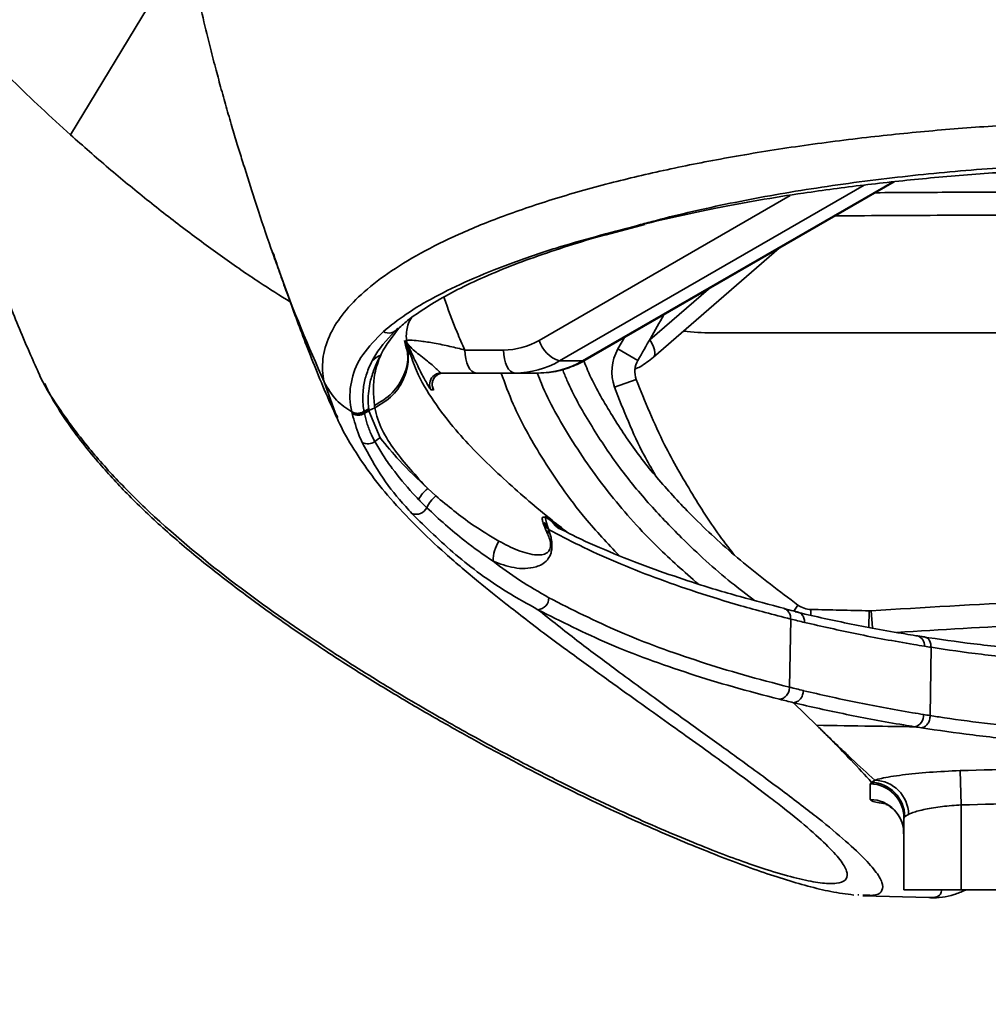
# Model space of a CAD drawing. Header units: millimetres. Extents: x -8713 to 3261, y -18743 to -8704.
# Tile 7 of 154: x -4215 to -4130, y -15648 to -15562. Entities that reach past the tile are written whole.
import ezdxf

# ---------------------------------------------------------------- set-up
doc = ezdxf.new("R2010")
doc.units = ezdxf.units.MM
doc.header["$LTSCALE"] = 10
doc.header["$PDSIZE"] = -1
doc.layers.get('Defpoints').update_dxf_attribs({"true_color": 0x5e5e5e})
doc.layers.add('细实线层', color=7, linetype='Continuous')
doc.dimstyles.new('ISO-25', dxfattribs={"dimscale": 20, "dimtxt": 4, "dimasz": 3.05, "dimexe": 3, "dimexo": 0.625, "dimtad": 1, "dimdec": 0, "dimtxsty": 'Standard', "dimcen": 2.5, "dimclrd": 1, "dimclre": 1, "dimclrt": 4, "dimadec": 1, "dimazin": 2, "dimtfac": 1, "dimtdec": 0, "dimtmove": 0, "dimatfit": 0, "dimfxl": 1, "dimarcsym": 0})

# ---------------------------------------------------------------- blocks, each defined once
blk = doc.blocks.new('*D172')
at = {"color": 1, "lineweight": -2, "transparency": 16777216}
for p, q in [((-4272.577, -15394.481), (-3699.935, -15688.457)), ((-3645.668, -15716.316), (-3217.841, -15935.949))]:
    blk.add_line(p, q, dxfattribs=at)
at = {"color": 1, "lineweight": 20, "transparency": 16777216}
blk.add_solid([(-3641.025, -15707.272), (-3650.312, -15725.361), (-3699.935, -15688.457)], dxfattribs=at)
at = {"layer": 'Defpoints', "color": 0, "lineweight": 20, "transparency": 16777216}
for p in [(-4272.577, -15394.481), (-3699.935, -15688.457)]:
    blk.add_point(p, dxfattribs=at)
at = {"color": 4, "transparency": 16777216, "insert": (-3304.142, -15832.631), "char_height": 80, "attachment_point": 5, "rotation": 332.82546}
blk.add_mtext('R644', dxfattribs=at)

msp = doc.modelspace()

# ---------------------------------------------------------------- linework, layer by layer
at = {"color": 4}
msp.add_circle((-4272.577, -15394.481), 643.694, dxfattribs=at)
at = {"layer": '细实线层', "linetype": 'Continuous', "lineweight": 35}
for p, q in [((-4197.047, -15550.564), (-4210.152, -15572.237)), ((-4141.033, -15576.604), (-4167.57, -15591.925)), ((-4165.57, -15591.925), (-4138.579, -15576.342)), ((-4165.345, -15591.868), (-4138.423, -15576.325)), ((-4169.345, -15590.136), (-4147.469, -15577.506)), ((-4163.501, -15580.929), (-4160.573, -15580.16)), ((-4160.857, -15580.148), (-4160.367, -15580.039)), ((-4160.588, -15580.164), (-4160.15, -15580.048)), ((-4159.393, -15591.593), (-4148.443, -15582.11)), ((-4159.702, -15590.081), (-4154.608, -15585.67)), ((-4162.482, -15590.887), (-4161.911, -15589.886)), ((-4102.577, -15589.481), (-4154.293, -15589.481)), ((-4181.057, -15590.139), (-4180.912, -15590.805)), ((-4180.926, -15590.272), (-4180.972, -15590.12)), ((-4175.813, -15590.981), (-4172.443, -15590.981)), ((-4160.744, -15591.877), (-4162.482, -15590.887)), ((-4167.57, -15591.925), (-4165.57, -15591.925)), ((-4171.443, -15592.981), (-4174.813, -15592.981)), ((-4169.443, -15592.981), (-4171.443, -15592.981)), ((-4188.068, -15593.756), (-4188.069, -15593.756)), ((-4162.777, -15594.203), (-4160.892, -15593.536)), ((-4186.88, -15596.848), (-4187.101, -15596.448)), ((-4185.635, -15596.498), (-4185.666, -15596.365)), ((-4185.627, -15596.531), (-4185.635, -15596.498)), ((-4184.188, -15596.105), (-4184.596, -15596.323)), ((-4184.571, -15596.458), (-4184.596, -15596.323)), ((-4184.172, -15596.24), (-4184.571, -15596.458)), ((-4184.564, -15596.492), (-4184.571, -15596.458)), ((-4183.658, -15596.007), (-4184.172, -15596.24)), ((-4184.166, -15596.281), (-4183.179, -15598.625)), ((-4179.048, -15603.048), (-4178.348, -15603.685)), ((-4167.279, -15606.678), (-4167.409, -15606.612)), ((-4147.177, -15613.712), (-4146.802, -15613.194)), ((-4147.049, -15613.778), (-4146.836, -15613.812)), ((-4145.693, -15614.06), (-4145.68, -15613.573)), ((-4140.646, -15615.114), (-4140.616, -15613.691)), ((-4140.324, -15615.172), (-4140.43, -15613.686)), ((-4147.433, -15614.41), (-4147.533, -15620.345)), ((-4135.791, -15615.953), (-4136.381, -15615.862)), ((-4135.212, -15616.87), (-4135.286, -15622.818)), ((-4145.181, -15623.661), (-4147.185, -15621.693)), ((-4132.577, -15630.598), (-4132.685, -15627.611)), ((-4140.397, -15628.632), (-4140.121, -15628.446)), ((-4140.514, -15628.76), (-4140.397, -15628.632)), ((-4132.577, -15630.598), (-4132.577, -15637.981)), ((-4137.504, -15631.617), (-4137.577, -15631.746)), ((-4137.577, -15637.981), (-4137.577, -15631.746)), ((-4137.169, -15631.423), (-4137.504, -15631.617)), ((-4141.497, -15638.443), (-4141.598, -15638.44)), ((-4141.148, -15638.504), (-4135.389, -15638.675)), ((-4140.817, -15638.46), (-4141.147, -15638.451)), ((-4132.577, -15637.981), (-4137.577, -15637.981)), ((-4135.412, -15638.654), (-4135.388, -15638.654)), ((-4132.577, -15637.981), (-4092.577, -15637.981)), ((-4132.287, -15638.064), (-4132.123, -15637.981))]:
    msp.add_line(p, q, dxfattribs=at)
at = {"layer": '细实线层', "linetype": 'Continuous', "lineweight": 35, "flags": 128}
for points in [[(-4159.392, -15591.592), (-4159.359, -15591.559), (-4159.282, -15591.411), (-4159.26, -15591.212), (-4159.293, -15590.97), (-4159.38, -15590.693), (-4159.518, -15590.393), (-4159.702, -15590.081)], [(-4175.813, -15590.981), (-4175.793, -15591.371), (-4175.737, -15591.746), (-4175.644, -15592.092), (-4175.52, -15592.395), (-4175.368, -15592.644), (-4175.195, -15592.828), (-4175.008, -15592.942), (-4174.813, -15592.981)], [(-4172.443, -15590.981), (-4172.424, -15591.371), (-4172.367, -15591.746), (-4172.275, -15592.092), (-4172.15, -15592.395), (-4171.999, -15592.644), (-4171.826, -15592.828), (-4171.638, -15592.942), (-4171.443, -15592.981)], [(-4165.57, -15591.925), (-4165.39, -15591.891), (-4165.345, -15591.868)], [(-4187.101, -15596.448), (-4187.119, -15596.416), (-4188.069, -15593.756), (-4188.069, -15593.756), (-4188.069, -15593.756)], [(-4136.535, -15615.862), (-4136.389, -15615.866), (-4136.382, -15615.867)]]:
    msp.add_lwpolyline(points, dxfattribs=at)
at = {"layer": '细实线层', "linetype": 'Continuous', "lineweight": 35}
for centre, radius, start, end in [((-4160.711, -15579.723), 0.449, 251.06056, 285.46307), ((-4182.432, -15588.578), 0.917, 239.00128, 327.2846), ((-4154.293, -15569.481), 20, 262.87027, 270), ((-4172.465, -15584.795), 6.186, 270.20351, 300.29186), ((-4166.738, -15589.324), 2.731, 197.29462, 252.24689), ((-4181.998, -15593.85), 2.694, 115.14925, 134.59323), ((-4159.007, -15592.868), 4, 150.31373, 199.50399), ((-4171.471, -15585.248), 7.733, 270.20351, 300.29186), ((-4169.471, -15585.248), 7.733, 270.20351, 300.29186), ((-4159.007, -15592.868), 2, 150.31373, 199.50399), ((-4177.881, -15593.981), 1.001, 136.19093, 207.98559), ((-4177.663, -15593.981), 1, 90.04067, 208.33507), ((-4177.882, -15593.98), 0.999, 90.00538, 136.18746), ((-4185.128, -15595.628), 1.032, 241.07535, 303.12301), ((-4182.924, -15599.101), 3.081, 113.77584, 122.15493), ((-4184.275, -15598.119), 1.028, 242.39514, 307.24708), ((-4181.688, -15601.403), 3.153, 118.22845, 128.56425), ((-4177.042, -15605.537), 3.197, 128.88099, 151.16186), ((-4176.25, -15606.103), 3.201, 130.94685, 154.26326), ((-4180.053, -15604.256), 1.027, 249.07623, 333.60886), ((-4167.126, -15607.11), 1.475, 160.329, 176.28813), ((-4170.181, -15609.342), 3.174, 147.07692, 180.67331), ((-4169.545, -15612.548), 1.05, 275.31729, 359.4285), ((-4145.63, -15611.574), 2, 234.12004, 268.55911), ((-4112.563, -14296.985), 1317.004, 268.559107, 268.779511), ((-4140.573, -15611.691), 2, 268.77951, 274.09086), ((-4136.653, -15616.686), 0.863, 353.97799, 71.6734), ((-4136.888, -15622.801), 1.024, 284.40965, 4.24265), ((-4140.205, -15631.482), 3.037, 1.10755, 88.4093), ((-4140.57, -15631.753), 2.993, 0.12683, 88.92823), ((-4140.533, -15631.658), 3.029, 0.76527, 87.44331), ((-4140.572, -15633.114), 2.994, 0.10311, 88.78281)]:
    msp.add_arc(centre, radius, start, end, dxfattribs=at)
for points, knots in [([(-4199.484, -15558.168), (-4199.226, -15559.35), (-4198.768, -15561.447), (-4198.102, -15564.181), (-4197.558, -15566.298), (-4197.079, -15568.08), (-4196.602, -15569.789), (-4196.117, -15571.456), (-4195.649, -15573.013), (-4195.181, -15574.514), (-4194.549, -15576.533), (-4193.689, -15579.26), (-4192.963, -15581.343), (-4192.545, -15582.544)], [0, 0, 0, 0, 0.138155, 0.245171, 0.32146, 0.387835, 0.455942, 0.524086, 0.58616, 0.641754, 0.703385, 0.828994, 1, 1, 1, 1]), ([(-4210.152, -15572.237), (-4211.012, -15571.454), (-4212.767, -15569.857), (-4215.27, -15567.446), (-4216.82, -15565.862), (-4217.612, -15565.053)], [0, 0, 0, 0, 0.319757, 0.652443, 1, 1, 1, 1]), ([(-4188.068, -15593.756), (-4188.068, -15593.756), (-4188.214, -15593.095), (-4188.282, -15591.763), (-4187.733, -15589.817), (-4186.589, -15587.931), (-4184.901, -15586.104), (-4182.624, -15584.3), (-4179.774, -15582.546), (-4176.396, -15580.873), (-4172.481, -15579.276), (-4167.993, -15577.761), (-4163.101, -15576.389), (-4157.932, -15575.18), (-4152.51, -15574.12), (-4146.684, -15573.185), (-4140.702, -15572.417), (-4134.705, -15571.819), (-4128.701, -15571.371), (-4122.51, -15571.062), (-4117.028, -15570.922), (-4111.657, -15570.888), (-4106.413, -15570.951), (-4100.43, -15571.157), (-4094.476, -15571.503), (-4088.673, -15571.981), (-4083.114, -15572.58), (-4077.776, -15573.294), (-4072.628, -15574.13), (-4067.71, -15575.082), (-4063.098, -15576.136), (-4058.777, -15577.291), (-4054.778, -15578.544), (-4051.089, -15579.898), (-4047.775, -15581.337), (-4044.836, -15582.863), (-4042.329, -15584.455), (-4040.2, -15586.16), (-4038.538, -15587.96), (-4037.401, -15589.864), (-4036.874, -15591.801), (-4036.944, -15593.106), (-4037.087, -15593.756), (-4037.087, -15593.756)], [0, 0, 0, 0, 0, 0.029592, 0.059412, 0.08694, 0.114468, 0.142765, 0.17106, 0.198662, 0.226263, 0.254762, 0.283258, 0.309119, 0.334979, 0.361703, 0.388427, 0.41244, 0.436453, 0.461214, 0.485974, 0.500751, 0.524009, 0.547266, 0.571207, 0.595148, 0.618175, 0.641201, 0.664854, 0.688507, 0.712122, 0.735738, 0.759954, 0.784171, 0.809129, 0.834088, 0.859655, 0.885223, 0.913505, 0.941788, 0.970894, 1, 1, 1, 1, 1]), ([(-4191.021, -15586.79), (-4191.912, -15586.232), (-4193.801, -15585.048), (-4196.905, -15582.901), (-4200.198, -15580.484), (-4203.536, -15577.878), (-4206.907, -15575.103), (-4209.057, -15573.204), (-4210.152, -15572.237)], [0, 0, 0, 0, 0.149238, 0.31627, 0.481256, 0.649001, 0.821313, 1, 1, 1, 1]), ([(-4064.298, -15580.148), (-4066.397, -15579.601), (-4070.304, -15578.583), (-4076.771, -15577.345), (-4083.292, -15576.347), (-4090.203, -15575.55), (-4097.424, -15574.973), (-4104.859, -15574.618), (-4111.066, -15574.515), (-4117.346, -15574.556), (-4123.696, -15574.748), (-4131.297, -15575.227), (-4138.844, -15575.959), (-4146.194, -15576.968), (-4153.209, -15578.247), (-4157.984, -15579.358), (-4160.411, -15580.025), (-4160.857, -15580.148)], [0, 0, 0, 0, 0.080479, 0.149719, 0.219161, 0.288387, 0.35829, 0.428417, 0.498315, 0.53118, 0.603413, 0.675897, 0.748137, 0.826132, 0.90443, 0.98245, 1, 1, 1, 1]), ([(-4160.367, -15580.039), (-4158.272, -15579.549), (-4153.887, -15578.523), (-4147.292, -15577.418), (-4141.093, -15576.586), (-4135.591, -15575.999), (-4129.877, -15575.535), (-4124.014, -15575.203), (-4118.1, -15575.008), (-4112.118, -15574.949), (-4106.08, -15575.03), (-4100.084, -15575.252), (-4094.231, -15575.61), (-4088.504, -15576.1), (-4082.895, -15576.728), (-4076.862, -15577.578), (-4070.745, -15578.639), (-4066.806, -15579.565), (-4064.925, -15580.007)], [0, 0, 0, 0, 0.078835, 0.16499, 0.220843, 0.276695, 0.334129, 0.391562, 0.448117, 0.504672, 0.562914, 0.621157, 0.677895, 0.734634, 0.793039, 0.851444, 0.929103, 1, 1, 1, 1]), ([(-4140.065, -15577.273), (-4137.845, -15577.26), (-4128.645, -15577.207), (-4110.346, -15577.196), (-4094.268, -15577.215), (-4085.17, -15577.226)], [0, 0, 0, 0, 0.1213469, 0.5028002, 1, 1, 1, 1]), ([(-4081.701, -15579.229), (-4091.955, -15579.216), (-4109.187, -15579.194), (-4129.808, -15579.21), (-4140.174, -15579.272), (-4143.562, -15579.292)], [0, 0, 0, 0, 0.497267, 0.835698, 1, 1, 1, 1]), ([(-4218.118, -15579.929), (-4217.942, -15580.425), (-4217.602, -15581.386), (-4216.971, -15583.102), (-4216.268, -15584.961), (-4215.479, -15586.978), (-4214.599, -15589.139), (-4213.716, -15591.228), (-4213.105, -15592.583), (-4212.839, -15593.175)], [0, 0, 0, 0, 0.160123, 0.310914, 0.455327, 0.596841, 0.73917, 0.885902, 1, 1, 1, 1]), ([(-4182.904, -15589.364), (-4182.277, -15588.858), (-4181.004, -15587.832), (-4178.48, -15586.342), (-4175.469, -15584.873), (-4171.937, -15583.451), (-4167.236, -15581.831), (-4163.264, -15580.783), (-4160.857, -15580.148)], [0, 0, 0, 0, 0.146843, 0.298134, 0.449424, 0.605108, 0.760789, 1, 1, 1, 1]), ([(-4181.735, -15589.224), (-4181.436, -15588.954), (-4180.71, -15588.299), (-4179.208, -15587.263), (-4177.287, -15586.129), (-4175.072, -15585.02), (-4172.586, -15583.942), (-4169.846, -15582.9), (-4166.83, -15581.903), (-4164.707, -15581.246), (-4163.526, -15580.936), (-4163.501, -15580.929)], [0, 0, 0, 0, 0.0909255, 0.2211851, 0.3511916, 0.481056, 0.6107193, 0.7400105, 0.8681061, 0.9972176, 1, 1, 1, 1]), ([(-4192.584, -15582.434), (-4192.404, -15582.939), (-4192.051, -15583.929), (-4191.424, -15585.686), (-4190.725, -15587.612), (-4189.938, -15589.728), (-4189.047, -15592.02), (-4188.047, -15594.465), (-4187.327, -15596.066), (-4186.96, -15596.884)], [0, 0, 0, 0, 0.1528234, 0.3000899, 0.4417401, 0.5790439, 0.7150031, 0.8545295, 1, 1, 1, 1]), ([(-4188.069, -15593.756), (-4189.423, -15590.651), (-4191.035, -15586.959), (-4192.298, -15583.137), (-4192.5, -15582.528)], [0, 0, 0, 0, 0.8407874, 1, 1, 1, 1]), ([(-4177.645, -15586.373), (-4177.276, -15587.4), (-4176.715, -15588.963), (-4176.043, -15590.466), (-4175.813, -15590.981)], [0, 0, 0, 0, 0.657222, 1, 1, 1, 1]), ([(-4158.483, -15587.907), (-4158.873, -15588.592), (-4159.626, -15589.916), (-4160.38, -15591.239), (-4160.744, -15591.877)], [0, 0, 0, 0, 0.517433, 1, 1, 1, 1]), ([(-4180.804, -15590.782), (-4180.835, -15590.584), (-4180.923, -15590.019), (-4180.907, -15589.375), (-4180.799, -15588.854), (-4180.697, -15588.543), (-4180.532, -15588.279), (-4180.472, -15588.182)], [0, 0, 0, 0, 0.1485626, 0.4239106, 0.7017592, 0.8912385, 1, 1, 1, 1]), ([(-4185.666, -15596.365), (-4185.703, -15596.171), (-4185.891, -15595.2), (-4185.767, -15593.516), (-4184.867, -15591.351), (-4183.561, -15590.029), (-4182.904, -15589.364)], [0, 0, 0, 0, 0.079575, 0.398294, 0.697407, 1, 1, 1, 1]), ([(-4183.89, -15591.932), (-4183.788, -15591.744), (-4183.264, -15590.778), (-4182.376, -15589.834), (-4181.661, -15589.074)], [0, 0, 0, 0, 0.194544, 1, 1, 1, 1]), ([(-4181.557, -15589.069), (-4182.122, -15589.806), (-4182.725, -15590.59), (-4183.119, -15591.364), (-4183.143, -15591.412)], [0, 0, 0, 0, 0.938924, 1, 1, 1, 1]), ([(-4183.659, -15596.007), (-4183.107, -15595.677), (-4182.002, -15595.017), (-4180.994, -15593.382), (-4180.603, -15591.708), (-4180.894, -15590.705), (-4181.014, -15590.292)], [0, 0, 0, 0, 0.270139, 0.540278, 0.810417, 1, 1, 1, 1]), ([(-4180.915, -15590.207), (-4180.899, -15590.182), (-4180.864, -15590.128), (-4180.435, -15590.118), (-4179.925, -15590.166), (-4179.279, -15590.247), (-4178.425, -15590.381), (-4177.073, -15590.652), (-4176.238, -15590.87), (-4175.813, -15590.981)], [0, 0, 0, 0, 0.113374, 0.251431, 0.399087, 0.403829, 0.582656, 0.787474, 1, 1, 1, 1]), ([(-4178.765, -15594.45), (-4178.794, -15594.418), (-4178.853, -15594.354), (-4179.177, -15593.804), (-4179.693, -15592.832), (-4180.332, -15591.504), (-4180.735, -15590.61), (-4180.914, -15590.209), (-4180.915, -15590.207)], [0, 0, 0, 0, 0.139634, 0.279411, 0.502318, 0.750907, 0.998429, 1, 1, 1, 1]), ([(-4180.915, -15590.207), (-4180.914, -15590.209), (-4180.897, -15590.245), (-4180.859, -15590.318), (-4180.771, -15590.46), (-4180.584, -15590.704), (-4180.076, -15591.176), (-4179.172, -15591.835), (-4178.378, -15592.53), (-4178.073, -15592.821), (-4177.934, -15592.948), (-4177.907, -15592.965), (-4177.882, -15592.981)], [0, 0, 0, 0, 0.001815, 0.040921, 0.079949, 0.157344, 0.306422, 0.584807, 0.787193, 0.896847, 0.908342, 1, 1, 1, 1]), ([(-4180.607, -15591.344), (-4180.637, -15591.263), (-4180.705, -15591.084), (-4180.775, -15590.844), (-4180.814, -15590.713)], [0, 0, 0, 0, 0.452741, 1, 1, 1, 1]), ([(-4183.143, -15591.412), (-4183.15, -15591.424), (-4183.396, -15591.875), (-4183.771, -15592.706), (-4184.086, -15593.813), (-4184.225, -15594.79), (-4184.24, -15595.526), (-4184.2, -15595.967), (-4184.188, -15596.105)], [0, 0, 0, 0, 0.007953, 0.283947, 0.525511, 0.713588, 0.910494, 1, 1, 1, 1]), ([(-4183.694, -15595.811), (-4183.767, -15594.88), (-4183.884, -15593.402), (-4183.343, -15591.95), (-4183.143, -15591.412)], [0, 0, 0, 0, 0.629589, 1, 1, 1, 1]), ([(-4180.912, -15590.805), (-4180.865, -15590.983), (-4180.665, -15591.752), (-4181.055, -15593.184), (-4182.037, -15594.818), (-4183.142, -15595.48), (-4183.694, -15595.811)], [0, 0, 0, 0, 0.091083, 0.394055, 0.697028, 1, 1, 1, 1]), ([(-4180.667, -15591.016), (-4180.466, -15591.609), (-4179.919, -15593.224), (-4178.57, -15595.456), (-4176.267, -15598.465), (-4172.942, -15601.785), (-4169.562, -15604.741), (-4167.587, -15606.302), (-4166.876, -15606.864)], [0, 0, 0, 0, 0.086479, 0.235196, 0.383863, 0.623162, 0.864241, 1, 1, 1, 1]), ([(-4160.993, -15592.634), (-4160.845, -15592.57), (-4160.264, -15592.317), (-4159.765, -15591.902), (-4159.393, -15591.593)], [0, 0, 0, 0, 0.254739, 1, 1, 1, 1]), ([(-4184.596, -15596.323), (-4184.626, -15596.131), (-4184.716, -15595.552), (-4184.714, -15594.59), (-4184.514, -15593.441), (-4184.2, -15592.556), (-4183.951, -15592.055), (-4183.89, -15591.932)], [0, 0, 0, 0, 0.1305967, 0.3918552, 0.6531152, 0.9143783, 1, 1, 1, 1]), ([(-4169.443, -15592.981), (-4169.123, -15592.969), (-4168.274, -15592.939), (-4166.94, -15592.63), (-4165.911, -15592.19), (-4165.404, -15591.902), (-4165.345, -15591.868)], [0, 0, 0, 0, 0.225069, 0.596868, 0.952575, 1, 1, 1, 1]), ([(-4165.43, -15591.965), (-4165.329, -15592.221), (-4164.736, -15593.725), (-4163.258, -15596.302), (-4161.049, -15599.719), (-4158.443, -15602.913), (-4155.294, -15606.219), (-4151.446, -15609.706), (-4148.408, -15611.988), (-4146.802, -15613.194)], [0, 0, 0, 0, 0.028861, 0.169631, 0.310356, 0.455836, 0.601369, 0.789326, 1, 1, 1, 1]), ([(-4213.084, -15592.564), (-4213.031, -15592.708), (-4212.631, -15593.808), (-4211.184, -15596.059), (-4208.91, -15599.168), (-4206.202, -15602.237), (-4201.828, -15606.564), (-4195.744, -15611.546), (-4188.908, -15616.303), (-4183.151, -15619.965), (-4178.286, -15622.842), (-4173.773, -15625.356), (-4169.606, -15627.549), (-4165.782, -15629.46), (-4162.282, -15631.116), (-4159.093, -15632.548), (-4156.205, -15633.77), (-4153.609, -15634.799), (-4151.011, -15635.752), (-4148.533, -15636.56), (-4146.314, -15637.148), (-4144.594, -15637.45), (-4143.341, -15637.475), (-4142.602, -15637.203), (-4142.428, -15636.612), (-4142.856, -15635.698), (-4143.896, -15634.458), (-4145.646, -15632.834), (-4147.44, -15631.328), (-4148.953, -15630.184), (-4149.368, -15629.87)], [0, 0, 0, 0, 0.002669, 0.020321, 0.038021, 0.055737, 0.073415, 0.118184, 0.162956, 0.196583, 0.230212, 0.26394, 0.29767, 0.331272, 0.364876, 0.398535, 0.432195, 0.46579, 0.499396, 0.545529, 0.591661, 0.637881, 0.684101, 0.733611, 0.783146, 0.832656, 0.882195, 0.931707, 0.981256, 1, 1, 1, 1]), ([(-4178.631, -15594.19), (-4178.629, -15594.196), (-4178.625, -15594.207), (-4178.641, -15594.151), (-4178.658, -15594.04), (-4178.659, -15593.841), (-4178.592, -15593.573), (-4178.411, -15593.287), (-4178.123, -15593.07), (-4177.833, -15592.972), (-4177.661, -15592.988), (-4177.614, -15592.993)], [0, 0, 0, 0, 0.076229, 0.155706, 0.224661, 0.317023, 0.451692, 0.602938, 0.765985, 0.934787, 1, 1, 1, 1]), ([(-4174.813, -15592.981), (-4175.444, -15592.981), (-4176.424, -15592.981), (-4177.499, -15592.981), (-4177.882, -15592.981)], [0, 0, 0, 0, 0.643828, 1, 1, 1, 1]), ([(-4162.361, -15608.888), (-4163.374, -15607.819), (-4165.907, -15605.147), (-4168.968, -15600.689), (-4171.393, -15596.419), (-4172.32, -15593.895), (-4172.656, -15592.981)], [0, 0, 0, 0, 0.23124, 0.577942, 0.847026, 1, 1, 1, 1]), ([(-4169.496, -15593.026), (-4169.38, -15593.319), (-4168.6, -15595.283), (-4166.56, -15598.907), (-4163.188, -15603.691), (-4159.407, -15607.904), (-4156.691, -15610.299), (-4155.494, -15611.353)], [0, 0, 0, 0, 0.04057, 0.272461, 0.533354, 0.794491, 1, 1, 1, 1]), ([(-4150.595, -15612.787), (-4151.264, -15612.28), (-4153.489, -15610.59), (-4156.586, -15607.749), (-4159.875, -15604.314), (-4162.571, -15601.026), (-4164.916, -15597.437), (-4166.527, -15594.628), (-4167.18, -15592.973), (-4167.303, -15592.661)], [0, 0, 0, 0, 0.095216, 0.316865, 0.475689, 0.634462, 0.798181, 0.961951, 1, 1, 1, 1]), ([(-4212.399, -15593.894), (-4212.281, -15594.146), (-4211.837, -15595.099), (-4210.749, -15596.859), (-4209.314, -15598.839), (-4207.492, -15601.083), (-4205.183, -15603.589), (-4202.231, -15606.407), (-4198.892, -15609.258), (-4195.339, -15612.014), (-4191.813, -15614.569), (-4188.198, -15617.036), (-4184.518, -15619.396), (-4180.822, -15621.633), (-4177.299, -15623.666), (-4173.838, -15625.589), (-4170.433, -15627.401), (-4167.092, -15629.098), (-4163.9, -15630.643), (-4160.866, -15632.04), (-4157.996, -15633.294), (-4155.316, -15634.41), (-4152.74, -15635.427), (-4150.304, -15636.32), (-4148.012, -15637.084), (-4145.882, -15637.702), (-4143.857, -15638.192), (-4142.599, -15638.361), (-4141.948, -15638.449)], [0, 0, 0, 0, 0.005783, 0.02181, 0.038615, 0.054683, 0.079915, 0.107246, 0.13761, 0.170784, 0.203687, 0.237221, 0.275227, 0.313801, 0.352737, 0.391906, 0.434932, 0.478874, 0.523831, 0.569852, 0.616969, 0.665188, 0.714675, 0.76769, 0.821989, 0.878068, 0.93684, 1, 1, 1, 1]), ([(-4185.666, -15596.365), (-4186.133, -15596.055), (-4187.154, -15595.379), (-4187.747, -15594.327), (-4188.068, -15593.756)], [0, 0, 0, 0, 0.4577648, 1, 1, 1, 1]), ([(-4178.643, -15594.146), (-4178.589, -15594.279), (-4178.524, -15594.442), (-4178.54, -15594.453), (-4178.543, -15594.455)], [0, 0, 0, 0, 0.818911, 1, 1, 1, 1]), ([(-4160.892, -15593.536), (-4160.118, -15595.456), (-4158.728, -15598.906), (-4156.016, -15603.536), (-4154.013, -15606.726), (-4152.691, -15608.375), (-4152.399, -15608.739)], [0, 0, 0, 0, 0.354789, 0.637332, 0.919962, 1, 1, 1, 1]), ([(-4178.543, -15594.455), (-4178.571, -15594.455), (-4178.647, -15594.453), (-4178.719, -15594.451), (-4178.765, -15594.45)], [0, 0, 0, 0, 0.367407, 1, 1, 1, 1]), ([(-4159.227, -15601.856), (-4159.558, -15601.285), (-4160.972, -15598.849), (-4161.995, -15596.218), (-4162.777, -15594.203)], [0, 0, 0, 0, 0.234309, 1, 1, 1, 1]), ([(-4183.659, -15596.007), (-4183.659, -15596.007), (-4183.671, -15595.941), (-4183.682, -15595.876), (-4183.694, -15595.811)], [0, 0, 0, 0, 0.000092, 1, 1, 1, 1]), ([(-4187.134, -15596.441), (-4187.036, -15596.68), (-4186.634, -15597.664), (-4185.624, -15599.442), (-4184.122, -15601.693), (-4182.244, -15604.014), (-4180.007, -15606.398), (-4177.402, -15608.837), (-4174.723, -15611.101), (-4172.381, -15612.969), (-4171.071, -15613.987), (-4170.498, -15614.433)], [0, 0, 0, 0, 0.029181, 0.120336, 0.22206, 0.33392, 0.458715, 0.599331, 0.756275, 0.893215, 1, 1, 1, 1]), ([(-4184.596, -15596.323), (-4184.644, -15596.351), (-4184.783, -15596.434), (-4185.048, -15596.502), (-4185.375, -15596.495), (-4185.569, -15596.408), (-4185.666, -15596.365)], [0, 0, 0, 0, 0.146285, 0.430857, 0.715428, 1, 1, 1, 1]), ([(-4184.571, -15596.458), (-4184.624, -15596.489), (-4184.773, -15596.575), (-4185.058, -15596.641), (-4185.309, -15596.62), (-4185.5, -15596.564), (-4185.579, -15596.526), (-4185.635, -15596.498)], [0, 0, 0, 0, 0.16385, 0.463062, 0.762274, 0.828586, 1, 1, 1, 1]), ([(-4184.752, -15599.031), (-4184.84, -15598.832), (-4185.219, -15597.982), (-4185.45, -15597.161), (-4185.627, -15596.531)], [0, 0, 0, 0, 0.233068, 1, 1, 1, 1]), ([(-4183.653, -15598.938), (-4183.751, -15598.75), (-4184.01, -15598.253), (-4184.333, -15597.44), (-4184.487, -15596.808), (-4184.564, -15596.492)], [0, 0, 0, 0, 0.234079, 0.616789, 1, 1, 1, 1]), ([(-4184.188, -15596.105), (-4184.183, -15596.15), (-4184.178, -15596.195), (-4184.172, -15596.24), (-4184.172, -15596.24)], [0, 0, 0, 0, 0.9998648, 1, 1, 1, 1]), ([(-4184.172, -15596.24), (-4184.172, -15596.24), (-4184.17, -15596.254), (-4184.168, -15596.267), (-4184.166, -15596.281)], [0, 0, 0, 0, 0.000443, 1, 1, 1, 1]), ([(-4179.048, -15603.048), (-4180.066, -15601.939), (-4181.596, -15600.272), (-4183.08, -15597.95), (-4183.539, -15596.684), (-4183.658, -15596.007), (-4183.658, -15596.007)], [0, 0, 0, 0, 0.498349, 0.7492738, 0.9999978, 1, 1, 1, 1]), ([(-4180.42, -15605.215), (-4180.603, -15605.016), (-4181.521, -15604.017), (-4183.173, -15601.98), (-4184.192, -15600.075), (-4184.752, -15599.031)], [0, 0, 0, 0, 0.10145, 0.507343, 1, 1, 1, 1]), ([(-4179.842, -15603.994), (-4180.008, -15603.819), (-4180.834, -15602.94), (-4181.895, -15601.646), (-4182.968, -15600.121), (-4183.424, -15599.333), (-4183.653, -15598.938)], [0, 0, 0, 0, 0.108686, 0.543503, 0.771679, 1, 1, 1, 1]), ([(-4183.179, -15598.625), (-4182.641, -15599.287), (-4181.414, -15600.794), (-4179.899, -15602.238), (-4179.048, -15603.048)], [0, 0, 0, 0, 0.438722, 1, 1, 1, 1]), ([(-4179.133, -15604.713), (-4179.307, -15604.541), (-4179.547, -15604.303), (-4179.778, -15604.061), (-4179.842, -15603.994)], [0, 0, 0, 0, 0.7233344, 1, 1, 1, 1]), ([(-4178.348, -15603.685), (-4177.294, -15604.559), (-4175.527, -15606.023), (-4173.616, -15607.159), (-4172.845, -15607.617)], [0, 0, 0, 0, 0.596614, 1, 1, 1, 1]), ([(-4169.448, -15613.593), (-4170.36, -15613.088), (-4172.94, -15611.659), (-4176.726, -15608.858), (-4179.187, -15606.431), (-4180.42, -15605.215)], [0, 0, 0, 0, 0.214464, 0.606644, 1, 1, 1, 1]), ([(-4173.355, -15609.379), (-4174.19, -15608.801), (-4176.257, -15607.37), (-4178.059, -15605.705), (-4179.133, -15604.713)], [0, 0, 0, 0, 0.404032, 1, 1, 1, 1]), ([(-4167.409, -15606.612), (-4167.499, -15606.584), (-4167.92, -15606.457), (-4169.3, -15604.462), (-4168.337, -15607.051), (-4168.832, -15605.942), (-4168.882, -15606.032), (-4168.894, -15606.053), (-4168.895, -15606.076), (-4168.893, -15606.096), (-4168.887, -15606.118), (-4168.879, -15606.139), (-4168.865, -15606.17), (-4168.821, -15606.249), (-4168.697, -15606.414), (-4168.592, -15606.529), (-4168.514, -15606.613)], [0, 0, 0, 0, 0.13042, 0.608396, 0.697858, 0.813748, 0.835971, 0.847104, 0.851911, 0.856774, 0.859611, 0.86245, 0.866455, 0.873972, 0.906492, 1, 1, 1, 1]), ([(-4168.597, -15607.014), (-4168.649, -15606.9), (-4168.74, -15606.701), (-4168.866, -15606.398), (-4168.955, -15606.159), (-4168.999, -15606.025), (-4169.031, -15605.911), (-4169.047, -15605.844), (-4169.067, -15605.733), (-4169.072, -15605.568), (-4168.992, -15605.509), (-4168.73, -15605.555), (-4168.185, -15605.924), (-4167.569, -15606.412), (-4167.237, -15606.675)], [0, 0, 0, 0, 0.043344, 0.075657, 0.091878, 0.103124, 0.108888, 0.124211, 0.12745, 0.159568, 0.2477, 0.340054, 0.64456, 1, 1, 1, 1]), ([(-4168.514, -15606.613), (-4168.439, -15606.833), (-4168.327, -15607.159), (-4168.236, -15607.693), (-4168.22, -15608.098), (-4168.264, -15608.488), (-4168.393, -15608.91), (-4168.681, -15609.347), (-4169.105, -15609.683), (-4170.082, -15610.039), (-4171.535, -15610.046), (-4172.747, -15609.602), (-4173.355, -15609.379)], [0, 0, 0, 0, 0.047302, 0.070424, 0.093751, 0.113935, 0.141848, 0.193148, 0.276771, 0.360795, 0.679871, 1, 1, 1, 1]), ([(-4172.845, -15607.617), (-4172.307, -15607.902), (-4171.227, -15608.473), (-4169.818, -15608.866), (-4168.875, -15608.82), (-4168.491, -15608.5), (-4168.38, -15608.272), (-4168.35, -15608.108), (-4168.341, -15607.991), (-4168.343, -15607.88), (-4168.364, -15607.695), (-4168.441, -15607.369), (-4168.533, -15607.16), (-4168.597, -15607.014)], [0, 0, 0, 0, 0.335171, 0.671686, 0.840001, 0.886885, 0.909148, 0.919564, 0.923287, 0.931807, 0.939476, 0.95754, 1, 1, 1, 1]), ([(-4147.433, -15614.41), (-4147.433, -15614.41), (-4148.94, -15614.036), (-4153.147, -15612.908), (-4159.4, -15610.841), (-4164.773, -15608.579), (-4167.633, -15607.076), (-4168.514, -15606.613)], [0, 0, 0, 0, 0.000001, 0.176737, 0.513686, 0.850169, 1, 1, 1, 1]), ([(-4167.407, -15606.608), (-4167.441, -15606.59), (-4167.48, -15606.569), (-4167.467, -15606.577), (-4167.466, -15606.578)], [0, 0, 0, 0, 0.911943, 1, 1, 1, 1]), ([(-4156.389, -15611.068), (-4157.491, -15610.702), (-4159.906, -15609.901), (-4163.227, -15608.568), (-4165.742, -15607.469), (-4167, -15606.801), (-4167.266, -15606.659)], [0, 0, 0, 0, 0.274302, 0.601063, 0.915403, 1, 1, 1, 1]), ([(-4173.355, -15609.379), (-4172.597, -15609.938), (-4171.053, -15611.074), (-4169.358, -15612.058), (-4168.495, -15612.558)], [0, 0, 0, 0, 0.491168, 1, 1, 1, 1]), ([(-4147.956, -15613.493), (-4149.262, -15613.15), (-4152.032, -15612.42), (-4154.827, -15611.604), (-4156.256, -15611.114), (-4156.389, -15611.068)], [0, 0, 0, 0, 0.447058, 0.948482, 1, 1, 1, 1]), ([(-4168.495, -15612.558), (-4166.492, -15613.574), (-4162.487, -15615.607), (-4156.648, -15617.73), (-4151.606, -15619.287), (-4148.891, -15619.993), (-4147.533, -15620.345)], [0, 0, 0, 0, 0.336785, 0.67341, 0.836584, 1, 1, 1, 1]), ([(-4140.43, -15613.686), (-4135.863, -15613.405), (-4126.722, -15612.841), (-4112.85, -15612.612), (-4098.839, -15612.82), (-4089.429, -15613.398), (-4084.725, -15613.686)], [0, 0, 0, 0, 0.2462249, 0.4927526, 0.7463906, 1, 1, 1, 1]), ([(-4148.398, -15621.398), (-4149.762, -15621.044), (-4152.491, -15620.337), (-4157.556, -15618.775), (-4163.421, -15616.647), (-4167.438, -15614.611), (-4169.448, -15613.593)], [0, 0, 0, 0, 0.163282, 0.326831, 0.663383, 1, 1, 1, 1]), ([(-4169.448, -15613.593), (-4168.304, -15614.503), (-4166.017, -15616.323), (-4162.43, -15618.996), (-4158.787, -15621.662), (-4155.222, -15624.221), (-4151.561, -15626.849), (-4148.053, -15629.426), (-4144.926, -15631.826), (-4142.54, -15633.809), (-4140.843, -15635.41), (-4139.788, -15636.667), (-4139.331, -15637.601), (-4139.503, -15638.199), (-4139.961, -15638.507), (-4140.625, -15638.47), (-4140.817, -15638.46)], [0, 0, 0, 0, 0.042742, 0.085484, 0.144224, 0.202978, 0.261722, 0.34962, 0.437522, 0.525326, 0.613132, 0.700894, 0.788656, 0.876403, 0.96415, 1, 1, 1, 1]), ([(-4146.832, -15613.794), (-4147.088, -15613.734), (-4147.495, -15613.638), (-4147.892, -15613.538), (-4148.041, -15613.5)], [0, 0, 0, 0, 0.626325, 1, 1, 1, 1]), ([(-4147.963, -15613.531), (-4147.956, -15613.532), (-4147.84, -15613.549), (-4147.657, -15613.72), (-4147.464, -15614.022), (-4147.443, -15614.28), (-4147.433, -15614.41)], [0, 0, 0, 0, 0.023391, 0.348927, 0.674464, 1, 1, 1, 1]), ([(-4147.049, -15613.778), (-4147.049, -15613.778), (-4147.044, -15613.779), (-4145.575, -15614.128), (-4142.527, -15614.799), (-4138.918, -15615.47), (-4136.848, -15615.811), (-4136.535, -15615.862), (-4136.535, -15615.862)], [0, 0, 0, 0, 0.000003, 0.001621, 0.460198, 0.919268, 0.999997, 1, 1, 1, 1]), ([(-4146.836, -15613.812), (-4146.8, -15613.816), (-4146.655, -15613.831), (-4146.448, -15614.01), (-4146.257, -15614.316), (-4146.236, -15614.574), (-4146.226, -15614.703)], [0, 0, 0, 0, 0.099822, 0.399881, 0.699941, 1, 1, 1, 1]), ([(-4149.368, -15629.87), (-4150.001, -15629.382), (-4151.656, -15628.109), (-4155.266, -15625.498), (-4159.396, -15622.551), (-4163.249, -15619.802), (-4166.505, -15617.411), (-4169.034, -15615.592), (-4170.565, -15614.376), (-4170.754, -15614.225)], [0, 0, 0, 0, 0.1466479, 0.3828934, 0.6189839, 0.7372914, 0.8555964, 0.9821366, 1, 1, 1, 1]), ([(-4146.226, -15614.703), (-4146.63, -15614.606), (-4147.035, -15614.509), (-4147.433, -15614.41), (-4147.433, -15614.41)], [0, 0, 0, 0, 0.999973, 1, 1, 1, 1]), ([(-4135.795, -15616.777), (-4136.103, -15616.726), (-4138.161, -15616.389), (-4141.757, -15615.722), (-4144.734, -15615.044), (-4146.226, -15614.703)], [0, 0, 0, 0, 0.080516, 0.539195, 1, 1, 1, 1]), ([(-4087.372, -15615.547), (-4091.218, -15615.314), (-4099.746, -15614.796), (-4112.843, -15614.618), (-4125.954, -15614.82), (-4134.359, -15615.333), (-4138.22, -15615.569)], [0, 0, 0, 0, 0.2271567, 0.5036025, 0.7719813, 1, 1, 1, 1]), ([(-4135.942, -15615.956), (-4134.489, -15616.168), (-4131.569, -15616.594), (-4127.123, -15617.042), (-4122.761, -15617.353), (-4119.11, -15617.521), (-4115.765, -15617.606), (-4112.849, -15617.633), (-4109.755, -15617.604), (-4106.594, -15617.516), (-4103.192, -15617.358), (-4099.731, -15617.124), (-4096.247, -15616.803), (-4092.944, -15616.42), (-4090.888, -15616.116), (-4089.861, -15615.965)], [0, 0, 0, 0, 0.115114, 0.231377, 0.313105, 0.396497, 0.447787, 0.500349, 0.554646, 0.615639, 0.678146, 0.757178, 0.8363, 0.918136, 1, 1, 1, 1]), ([(-4135.212, -15616.87), (-4135.212, -15616.87), (-4135.407, -15616.839), (-4135.601, -15616.808), (-4135.795, -15616.777)], [0, 0, 0, 0, 0.000068, 1, 1, 1, 1]), ([(-4090.59, -15616.878), (-4090.59, -15616.878), (-4090.69, -15616.893), (-4092.062, -15617.106), (-4094.802, -15617.485), (-4099.116, -15617.942), (-4103.215, -15618.243), (-4106.91, -15618.418), (-4109.915, -15618.505), (-4112.845, -15618.534), (-4115.592, -15618.508), (-4118.77, -15618.425), (-4122.292, -15618.258), (-4126.533, -15617.951), (-4130.889, -15617.5), (-4133.807, -15617.09), (-4135.211, -15616.87), (-4135.212, -15616.87)], [0, 0, 0, 0, 0.000001, 0.008323, 0.114187, 0.220163, 0.325466, 0.386373, 0.447156, 0.499643, 0.550098, 0.600633, 0.682838, 0.765259, 0.882551, 0.999999, 1, 1, 1, 1]), ([(-4147.533, -15620.345), (-4147.533, -15620.345), (-4147.135, -15620.444), (-4146.731, -15620.542), (-4146.327, -15620.64)], [0, 0, 0, 0, 0.000027, 1, 1, 1, 1]), ([(-4146.327, -15620.64), (-4146.315, -15620.643), (-4144.853, -15620.992), (-4141.826, -15621.662), (-4138.251, -15622.334), (-4136.185, -15622.673), (-4135.867, -15622.725)], [0, 0, 0, 0, 0.003903, 0.460886, 0.916874, 1, 1, 1, 1]), ([(-4147.185, -15621.693), (-4147.185, -15621.693), (-4147.594, -15621.596), (-4147.996, -15621.497), (-4148.398, -15621.398)], [0, 0, 0, 0, 0.000026, 1, 1, 1, 1]), ([(-4136.633, -15623.793), (-4136.633, -15623.793), (-4136.957, -15623.741), (-4139.036, -15623.397), (-4142.664, -15622.72), (-4145.713, -15622.045), (-4147.185, -15621.693), (-4147.185, -15621.693)], [0, 0, 0, 0, 0.000003, 0.08334, 0.539692, 0.999997, 1, 1, 1, 1]), ([(-4135.867, -15622.725), (-4135.673, -15622.757), (-4135.48, -15622.788), (-4135.286, -15622.818), (-4135.286, -15622.818)], [0, 0, 0, 0, 0.999932, 1, 1, 1, 1]), ([(-4135.286, -15622.818), (-4135.286, -15622.818), (-4134.88, -15622.883), (-4133.192, -15623.141), (-4130.088, -15623.554), (-4125.7, -15623.993), (-4121.559, -15624.271), (-4117.889, -15624.424), (-4115.222, -15624.486), (-4112.654, -15624.504), (-4110.237, -15624.481), (-4107.124, -15624.4), (-4103.664, -15624.238), (-4099.405, -15623.933), (-4094.965, -15623.476), (-4091.963, -15623.054), (-4090.518, -15622.826), (-4090.518, -15622.826)], [0, 0, 0, 0, 0.000001, 0.033893, 0.139157, 0.244544, 0.349124, 0.406718, 0.464192, 0.500432, 0.549336, 0.598322, 0.678722, 0.759337, 0.879583, 0.999999, 1, 1, 1, 1]), ([(-4140.397, -15628.632), (-4140.97, -15628.006), (-4141.957, -15626.926), (-4143.382, -15625.456), (-4144.292, -15624.541), (-4144.794, -15624.042), (-4145.049, -15623.791), (-4145.181, -15623.661)], [0, 0, 0, 0, 0.423035, 0.730568, 0.867901, 0.931602, 1, 1, 1, 1]), ([(-4145.181, -15623.661), (-4143.585, -15623.688), (-4140.736, -15623.737), (-4137.887, -15623.776), (-4136.633, -15623.793)], [0, 0, 0, 0, 0.560009, 1, 1, 1, 1]), ([(-4145.181, -15623.661), (-4145.048, -15623.791), (-4144.814, -15624.02), (-4144.519, -15624.307), (-4144.101, -15624.71), (-4143.693, -15625.102), (-4142.976, -15625.784), (-4141.777, -15626.915), (-4140.784, -15627.834), (-4140.121, -15628.446)], [0, 0, 0, 0, 0.071218, 0.125883, 0.160765, 0.300292, 0.35402, 0.568932, 1, 1, 1, 1]), ([(-4136.045, -15623.887), (-4136.045, -15623.887), (-4136.242, -15623.856), (-4136.438, -15623.825), (-4136.633, -15623.793), (-4136.633, -15623.793)], [0, 0, 0, 0, 0.000694, 0.999933, 1, 1, 1, 1]), ([(-4089.76, -15623.896), (-4091.264, -15624.116), (-4094.269, -15624.556), (-4098.826, -15625.013), (-4103.201, -15625.323), (-4106.806, -15625.488), (-4110.075, -15625.571), (-4112.644, -15625.594), (-4115.363, -15625.576), (-4118.176, -15625.512), (-4122.174, -15625.35), (-4126.765, -15625.036), (-4131.675, -15624.532), (-4134.589, -15624.102), (-4136.045, -15623.887)], [0, 0, 0, 0, 0.1187748, 0.2373842, 0.3182605, 0.3989268, 0.4492923, 0.4995785, 0.5370605, 0.5955746, 0.6542071, 0.7688333, 0.884484, 1, 1, 1, 1]), ([(-4140.121, -15628.446), (-4139.934, -15628.395), (-4139.344, -15628.233), (-4137.802, -15627.979), (-4135.403, -15627.737), (-4133.59, -15627.653), (-4132.685, -15627.611)], [0, 0, 0, 0, 0.13395, 0.423864, 0.712437, 1, 1, 1, 1]), ([(-4132.685, -15627.611), (-4125.198, -15627.415), (-4111.792, -15627.063), (-4098.388, -15627.443), (-4092.47, -15627.611)], [0, 0, 0, 0, 0.558475, 1, 1, 1, 1]), ([(-4140.508, -15630.121), (-4140.509, -15629.947), (-4140.511, -15629.512), (-4140.513, -15629.042), (-4140.514, -15628.76)], [0, 0, 0, 0, 0.399092, 1, 1, 1, 1]), ([(-4139.343, -15630.482), (-4139.593, -15630.443), (-4140.354, -15630.328), (-4140.446, -15630.204), (-4140.508, -15630.121)], [0, 0, 0, 0, 0.328991, 1, 1, 1, 1]), ([(-4139.336, -15630.452), (-4139.343, -15630.45), (-4139.361, -15630.445), (-4139.205, -15630.498), (-4138.86, -15630.676), (-4138.374, -15631.055), (-4137.914, -15631.673), (-4137.611, -15632.395), (-4137.609, -15632.9), (-4137.608, -15633.111)], [0, 0, 0, 0, 0.073776, 0.204834, 0.329863, 0.486591, 0.664638, 0.859747, 1, 1, 1, 1]), ([(-4132.577, -15630.598), (-4133.139, -15630.64), (-4134.265, -15630.722), (-4135.752, -15630.962), (-4136.698, -15631.212), (-4137.056, -15631.373), (-4137.169, -15631.423)], [0, 0, 0, 0, 0.28704, 0.575051, 0.865343, 1, 1, 1, 1]), ([(-4092.577, -15630.598), (-4098.464, -15630.434), (-4111.797, -15630.061), (-4125.131, -15630.406), (-4132.577, -15630.598)], [0, 0, 0, 0, 0.441521, 1, 1, 1, 1]), ([(-4135.414, -15638.67), (-4135.353, -15638.675), (-4135.005, -15638.705), (-4134.292, -15638.649), (-4133.294, -15638.482), (-4132.59, -15638.172), (-4132.274, -15638.033)], [0, 0, 0, 0, 0.076597, 0.435149, 0.746676, 1, 1, 1, 1]), ([(-4135.388, -15638.654), (-4135.206, -15638.658), (-4134.753, -15638.668), (-4134.376, -15638.448), (-4134.301, -15638.122), (-4134.268, -15637.981)], [0, 0, 0, 0, 0.276186, 0.68736, 1, 1, 1, 1])]:
    msp.add_open_spline(points, degree=3, knots=knots, dxfattribs=at)
for points in [[(-4135.942, -15615.956), (-4135.845, -15615.961), (-4135.651, -15615.971), (-4135.408, -15616.174), (-4135.24, -15616.484), (-4135.221, -15616.741), (-4135.212, -15616.87)], [(-4147.533, -15620.345), (-4147.547, -15620.476), (-4147.577, -15620.737), (-4147.779, -15621.079), (-4148.064, -15621.328), (-4148.286, -15621.375), (-4148.398, -15621.398)], [(-4146.327, -15620.64), (-4146.342, -15620.77), (-4146.372, -15621.032), (-4146.572, -15621.374), (-4146.854, -15621.624), (-4147.075, -15621.67), (-4147.185, -15621.693)], [(-4135.286, -15622.818), (-4135.298, -15622.95), (-4135.324, -15623.212), (-4135.501, -15623.558), (-4135.751, -15623.813), (-4135.947, -15623.862), (-4136.045, -15623.887)]]:
    msp.add_open_spline(points, degree=3, dxfattribs=at)

# ---------------------------------------------------------------- dimensions: what is measured, and where the dimension line sits
dim = msp.add_radius_dim(center=(-4272.577, -15394.481), mpoint=(-3699.935, -15688.457), dimstyle='ISO-25')
dim.commit()
dim.dimension.update_dxf_attribs({"geometry": '*D172', "text_midpoint": (-3328.119, -15879.336), "dimtype": 164})

doc.saveas('drawing.dxf')
